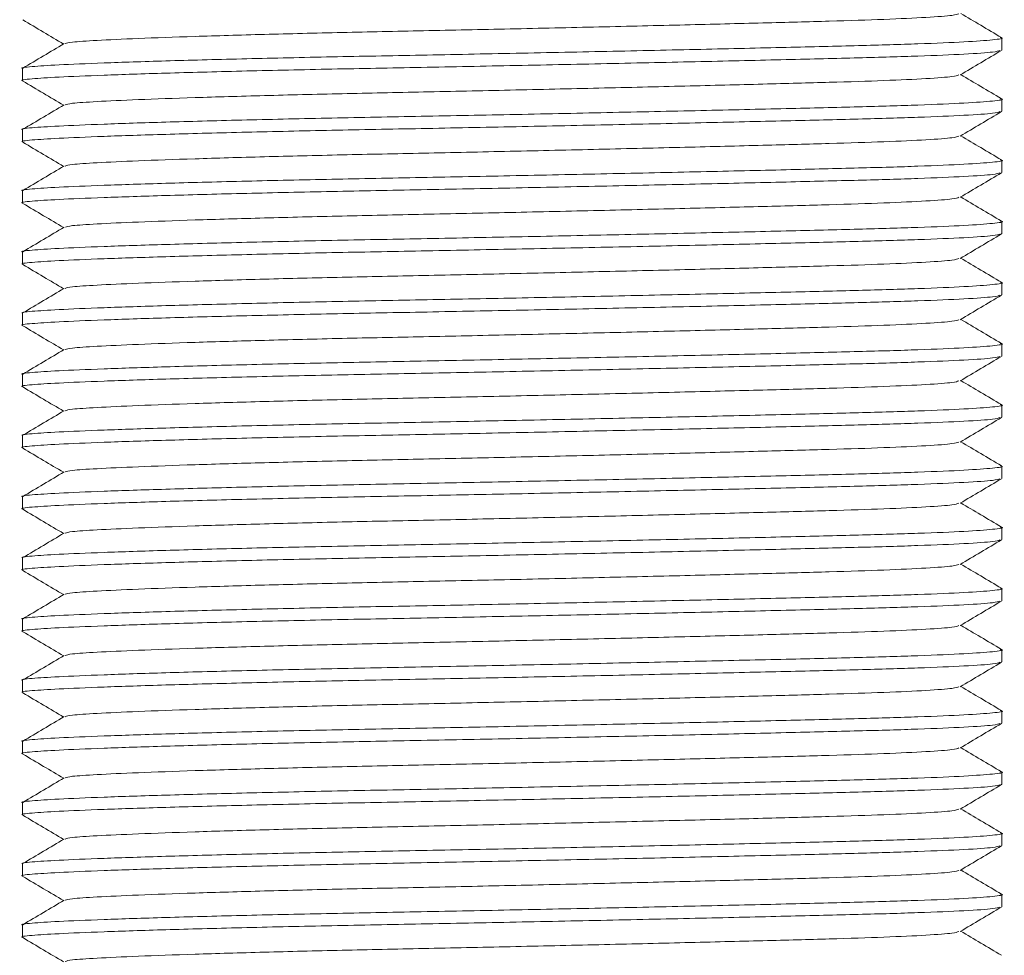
# Model space of a CAD drawing. Header units: millimetres. Extents: x 0 to 210, y 0 to 297.
# Tile 9 of 19: x 63.91 to 71.96, y 156.52 to 164.17. Entities that reach past the tile are written whole.
import ezdxf

# ---------------------------------------------------------------- set-up
doc = ezdxf.new("R2010")
doc.units = ezdxf.units.MM

msp = doc.modelspace()

# ---------------------------------------------------------------- linework, layer by layer
at = {"color": 7, "linetype": 'Continuous', "lineweight": 15}
for p, q in [((71.9359, 163.9212), (71.9359, 164.0212)), ((63.9359, 163.7712), (63.9359, 163.6712)), ((71.9359, 163.4212), (71.9359, 163.5212)), ((63.9359, 163.2712), (63.9359, 163.1712)), ((71.9359, 162.9212), (71.9359, 163.0212)), ((63.9359, 162.7712), (63.9359, 162.6712)), ((71.9359, 162.4212), (71.9359, 162.5212)), ((63.9359, 162.2712), (63.9359, 162.1712)), ((71.9359, 161.9212), (71.9359, 162.0212)), ((63.9359, 161.7712), (63.9359, 161.6712)), ((71.9359, 161.4212), (71.9359, 161.5212)), ((63.9359, 161.2712), (63.9359, 161.1712)), ((71.9359, 160.9212), (71.9359, 161.0212)), ((63.9359, 160.7712), (63.9359, 160.6712)), ((71.9359, 160.4212), (71.9359, 160.5212)), ((63.9359, 160.2712), (63.9359, 160.1712)), ((71.9359, 159.9212), (71.9359, 160.0212)), ((63.9359, 159.7712), (63.9359, 159.6712)), ((71.9359, 159.4212), (71.9359, 159.5212)), ((63.9359, 159.2712), (63.9359, 159.1712)), ((71.9359, 158.9212), (71.9359, 159.0212)), ((63.9359, 158.7712), (63.9359, 158.6712)), ((71.9359, 158.4212), (71.9359, 158.5212)), ((63.9359, 158.2712), (63.9359, 158.1712)), ((71.9359, 157.9212), (71.9359, 158.0212)), ((63.9359, 157.7712), (63.9359, 157.6712)), ((71.9359, 157.4212), (71.9359, 157.5212)), ((63.9359, 157.2712), (63.9359, 157.1712)), ((71.9359, 156.9212), (71.9359, 157.0212)), ((63.9359, 156.7712), (63.9359, 156.6712))]:
    msp.add_line(p, q, dxfattribs=at)
for points, knots in [([(71.5841, 164.2182), (71.573, 164.2139), (71.5478, 164.2041), (71.3369, 164.1886), (70.9964, 164.1725), (70.5417, 164.158), (69.9916, 164.1436), (69.3537, 164.1274), (68.6514, 164.1108), (67.9254, 164.0944), (67.2132, 164.0792), (66.5317, 164.0653), (65.8956, 164.0496), (65.3287, 164.033), (64.8643, 164.0165), (64.5306, 164.0007), (64.325, 163.9876), (64.2974, 163.9783), (64.2847, 163.974)], [0, 0, 0, 0, 0.05128, 0.116699, 0.181256, 0.24375, 0.306244, 0.3708, 0.436219, 0.501204, 0.564507, 0.626423, 0.690416, 0.75569, 0.820964, 0.884957, 0.946873, 1, 1, 1, 1]), ([(71.9336, 164.024), (71.8774, 164.0573), (71.7666, 164.1231), (71.6558, 164.1889), (71.6013, 164.2212)], [0, 0, 0, 0, 0.507579, 1, 1, 1, 1]), ([(63.938, 164.1686), (63.9943, 164.1352), (64.1051, 164.0694), (64.2159, 164.0036), (64.2705, 163.9712)], [0, 0, 0, 0, 0.507305, 1, 1, 1, 1]), ([(71.9239, 164.0239), (71.9283, 164.0231), (71.9627, 164.0172), (71.8769, 164.0052), (71.6554, 163.9886), (71.2767, 163.9724), (70.7819, 163.958), (70.1807, 163.9436), (69.4843, 163.9274), (68.7173, 163.9108), (67.9244, 163.8944), (67.1466, 163.8792), (66.4024, 163.8653), (65.7079, 163.8496), (65.0883, 163.833), (64.5831, 163.8164), (64.2114, 163.8007), (64.0006, 163.7868), (63.9114, 163.7768), (63.9371, 163.7714), (63.9377, 163.7712)], [0, 0, 0, 0, 0.009313, 0.0721, 0.135306, 0.197679, 0.25806, 0.318441, 0.380814, 0.44402, 0.506807, 0.56797, 0.627792, 0.689621, 0.752687, 0.815754, 0.877582, 0.937405, 0.998567, 1, 1, 1, 1]), ([(64.2754, 163.9741), (64.2192, 163.9408), (64.1068, 163.874), (63.9943, 163.8073), (63.9381, 163.7739)], [0, 0, 0, 0, 0.499991, 1, 1, 1, 1]), ([(71.9211, 163.9184), (71.9088, 163.914), (71.8811, 163.9042), (71.65, 163.8886), (71.278, 163.8725), (70.7815, 163.858), (70.1808, 163.8436), (69.4842, 163.8274), (68.7173, 163.8108), (67.9244, 163.7944), (67.1466, 163.7792), (66.4024, 163.7653), (65.7079, 163.7496), (65.0883, 163.733), (64.5831, 163.7164), (64.2114, 163.7007), (64.0006, 163.6868), (63.9114, 163.6768), (63.9371, 163.6714), (63.9377, 163.6712)], [0, 0, 0, 0, 0.051601, 0.116204, 0.179955, 0.24167, 0.303385, 0.367135, 0.431738, 0.495912, 0.558426, 0.61957, 0.682765, 0.747224, 0.811683, 0.874878, 0.936022, 0.998536, 1, 1, 1, 1]), ([(71.5962, 163.7182), (71.6524, 163.7516), (71.7649, 163.8183), (71.8773, 163.8851), (71.9336, 163.9185)], [0, 0, 0, 0, 0.499989, 1, 1, 1, 1]), ([(71.5842, 163.7182), (71.5731, 163.7139), (71.5478, 163.7041), (71.3369, 163.6886), (70.9964, 163.6725), (70.5417, 163.658), (69.9916, 163.6436), (69.3537, 163.6274), (68.6514, 163.6108), (67.9254, 163.5944), (67.2132, 163.5792), (66.5317, 163.5653), (65.8956, 163.5496), (65.3287, 163.533), (64.8643, 163.5165), (64.5306, 163.5007), (64.325, 163.4876), (64.2975, 163.4783), (64.2847, 163.4741)], [0, 0, 0, 0, 0.051371, 0.116787, 0.181341, 0.243832, 0.306324, 0.370877, 0.436294, 0.501276, 0.564576, 0.62649, 0.69048, 0.755751, 0.821022, 0.885012, 0.946926, 1, 1, 1, 1]), ([(71.9335, 163.524), (71.8773, 163.5574), (71.7665, 163.6231), (71.6558, 163.6889), (71.6013, 163.7212)], [0, 0, 0, 0, 0.507759, 1, 1, 1, 1]), ([(63.9381, 163.6686), (63.9943, 163.6352), (64.1051, 163.5694), (64.216, 163.5036), (64.2705, 163.4712)], [0, 0, 0, 0, 0.507396, 1, 1, 1, 1]), ([(71.9235, 163.524), (71.9281, 163.5232), (71.9627, 163.5173), (71.877, 163.5052), (71.6553, 163.4886), (71.2767, 163.4724), (70.7819, 163.458), (70.1807, 163.4436), (69.4843, 163.4274), (68.7173, 163.4108), (67.9244, 163.3944), (67.1466, 163.3792), (66.4024, 163.3653), (65.7079, 163.3496), (65.0883, 163.333), (64.5831, 163.3164), (64.2114, 163.3007), (64.0006, 163.2868), (63.9114, 163.2768), (63.9371, 163.2714), (63.9377, 163.2712)], [0, 0, 0, 0, 0.009599, 0.072368, 0.135556, 0.197911, 0.258274, 0.318638, 0.380992, 0.444181, 0.50695, 0.568094, 0.6279, 0.689711, 0.752759, 0.815807, 0.877618, 0.937423, 0.998568, 1, 1, 1, 1]), ([(64.2755, 163.4742), (64.2192, 163.4408), (64.1068, 163.374), (63.9943, 163.3073), (63.9381, 163.2739)], [0, 0, 0, 0, 0.49999, 1, 1, 1, 1]), ([(71.9213, 163.4185), (71.909, 163.4141), (71.8813, 163.4042), (71.65, 163.3886), (71.278, 163.3725), (70.7815, 163.358), (70.1808, 163.3436), (69.4842, 163.3274), (68.7173, 163.3108), (67.9244, 163.2944), (67.1466, 163.2792), (66.4024, 163.2653), (65.7079, 163.2496), (65.0883, 163.233), (64.5831, 163.2164), (64.2114, 163.2007), (64.0006, 163.1868), (63.9114, 163.1768), (63.9371, 163.1714), (63.9377, 163.1712)], [0, 0, 0, 0, 0.051787, 0.116377, 0.180115, 0.241818, 0.303521, 0.367259, 0.431849, 0.496011, 0.558512, 0.619644, 0.682827, 0.747273, 0.81172, 0.874903, 0.936035, 0.998536, 1, 1, 1, 1]), ([(71.5963, 163.2183), (71.6525, 163.2516), (71.765, 163.3184), (71.8774, 163.3851), (71.9336, 163.4185)], [0, 0, 0, 0, 0.499989, 1, 1, 1, 1]), ([(63.9382, 163.1685), (63.9945, 163.1351), (64.1052, 163.0694), (64.216, 163.0036), (64.2705, 162.9712)], [0, 0, 0, 0, 0.507606, 1, 1, 1, 1]), ([(71.5844, 163.2182), (71.5733, 163.2139), (71.548, 163.2041), (71.3369, 163.1886), (70.9964, 163.1725), (70.5417, 163.158), (69.9916, 163.1436), (69.3537, 163.1274), (68.6514, 163.1108), (67.9254, 163.0944), (67.2132, 163.0792), (66.5317, 163.0653), (65.8956, 163.0496), (65.3287, 163.033), (64.8642, 163.0165), (64.5306, 163.0007), (64.3254, 162.9876), (64.2978, 162.9784), (64.2851, 162.9741)], [0, 0, 0, 0, 0.051574, 0.117002, 0.181566, 0.244069, 0.306571, 0.371136, 0.436564, 0.501557, 0.564868, 0.626793, 0.690794, 0.756077, 0.821359, 0.88536, 0.947285, 1, 1, 1, 1]), ([(71.9336, 163.024), (71.8773, 163.0574), (71.7666, 163.1231), (71.6558, 163.1889), (71.6013, 163.2212)], [0, 0, 0, 0, 0.5075989, 1, 1, 1, 1]), ([(71.9238, 163.0239), (71.9283, 163.0232), (71.9627, 163.0172), (71.877, 163.0052), (71.6554, 162.9886), (71.2767, 162.9724), (70.7819, 162.958), (70.1807, 162.9436), (69.4843, 162.9274), (68.7173, 162.9108), (67.9244, 162.8944), (67.1466, 162.8792), (66.4024, 162.8653), (65.7079, 162.8496), (65.0883, 162.833), (64.5831, 162.8164), (64.2114, 162.8007), (64.0006, 162.7868), (63.9114, 162.7768), (63.9371, 162.7714), (63.9377, 162.7712)], [0, 0, 0, 0, 0.0094034, 0.0721846, 0.1353854, 0.1977525, 0.2581279, 0.3185033, 0.3808704, 0.4440713, 0.5068525, 0.5680091, 0.6278264, 0.6896497, 0.75271, 0.8157704, 0.8775936, 0.9374109, 0.9985676, 1, 1, 1, 1]), ([(71.9215, 162.9185), (71.9092, 162.9141), (71.8815, 162.9042), (71.65, 162.8886), (71.278, 162.8725), (70.7815, 162.858), (70.1808, 162.8436), (69.4842, 162.8274), (68.7173, 162.8108), (67.9244, 162.7944), (67.1466, 162.7792), (66.4024, 162.7653), (65.7079, 162.7496), (65.0883, 162.733), (64.5831, 162.7164), (64.2114, 162.7007), (64.0006, 162.6868), (63.9114, 162.6768), (63.9371, 162.6714), (63.9377, 162.6712)], [0, 0, 0, 0, 0.051979, 0.116557, 0.180282, 0.241972, 0.303662, 0.367388, 0.431965, 0.496113, 0.558602, 0.619722, 0.682891, 0.747325, 0.811758, 0.874928, 0.936048, 0.998536, 1, 1, 1, 1]), ([(64.2756, 162.9742), (64.2194, 162.9409), (64.1069, 162.8741), (63.9945, 162.8074), (63.9383, 162.774)], [0, 0, 0, 0, 0.49999, 1, 1, 1, 1]), ([(71.5964, 162.7183), (71.6526, 162.7517), (71.765, 162.8184), (71.8775, 162.8852), (71.9337, 162.9186)], [0, 0, 0, 0, 0.499989, 1, 1, 1, 1]), ([(63.9383, 162.6684), (63.9945, 162.6351), (64.1053, 162.5693), (64.216, 162.5036), (64.2705, 162.4712)], [0, 0, 0, 0, 0.507713, 1, 1, 1, 1]), ([(71.5847, 162.7183), (71.5735, 162.714), (71.5482, 162.7042), (71.3369, 162.6886), (70.9964, 162.6725), (70.5417, 162.658), (69.9916, 162.6436), (69.3537, 162.6274), (68.6514, 162.6108), (67.9254, 162.5944), (67.2132, 162.5792), (66.5317, 162.5653), (65.8956, 162.5496), (65.3287, 162.533), (64.8642, 162.5165), (64.5306, 162.5007), (64.3255, 162.4877), (64.298, 162.4784), (64.2854, 162.4742)], [0, 0, 0, 0, 0.0517831, 0.1172099, 0.1817734, 0.2442748, 0.3067762, 0.3713396, 0.4367664, 0.5017587, 0.565069, 0.6269925, 0.6909929, 0.7562742, 0.8215555, 0.885556, 0.9474795, 1, 1, 1, 1]), ([(71.9337, 162.5239), (71.8775, 162.5573), (71.7667, 162.623), (71.6559, 162.6888), (71.6013, 162.7212)], [0, 0, 0, 0, 0.5073512, 1, 1, 1, 1]), ([(71.9243, 162.5238), (71.9286, 162.5231), (71.9627, 162.5172), (71.8768, 162.5052), (71.6554, 162.4886), (71.2766, 162.4724), (70.7819, 162.458), (70.1807, 162.4436), (69.4843, 162.4274), (68.7173, 162.4108), (67.9244, 162.3944), (67.1466, 162.3792), (66.4024, 162.3653), (65.7079, 162.3496), (65.0883, 162.333), (64.5831, 162.3164), (64.2114, 162.3007), (64.0006, 162.2868), (63.9114, 162.2768), (63.9371, 162.2714), (63.9377, 162.2712)], [0, 0, 0, 0, 0.008996, 0.071803, 0.13503, 0.197423, 0.257823, 0.318223, 0.380616, 0.443843, 0.50665, 0.567832, 0.627673, 0.689522, 0.752608, 0.815695, 0.877543, 0.937385, 0.998567, 1, 1, 1, 1]), ([(64.2757, 162.4743), (64.2195, 162.4409), (64.107, 162.3742), (63.9946, 162.3074), (63.9384, 162.274)], [0, 0, 0, 0, 0.49999, 1, 1, 1, 1]), ([(71.9217, 162.4185), (71.9093, 162.4141), (71.8816, 162.4042), (71.65, 162.3886), (71.278, 162.3725), (70.7815, 162.358), (70.1808, 162.3436), (69.4842, 162.3274), (68.7173, 162.3108), (67.9244, 162.2944), (67.1466, 162.2792), (66.4024, 162.2653), (65.7079, 162.2496), (65.0883, 162.233), (64.5831, 162.2164), (64.2114, 162.2007), (64.0006, 162.1868), (63.9114, 162.1768), (63.9371, 162.1714), (63.9377, 162.1712)], [0, 0, 0, 0, 0.052106, 0.116674, 0.180391, 0.242073, 0.303755, 0.367472, 0.43204, 0.49618, 0.55866, 0.619772, 0.682933, 0.747358, 0.811783, 0.874945, 0.936056, 0.998537, 1, 1, 1, 1]), ([(71.5964, 162.2183), (71.6527, 162.2517), (71.7651, 162.3185), (71.8776, 162.3852), (71.9338, 162.4186)], [0, 0, 0, 0, 0.499989, 1, 1, 1, 1]), ([(71.5848, 162.2183), (71.5736, 162.214), (71.5483, 162.2042), (71.3369, 162.1886), (70.9964, 162.1725), (70.5417, 162.158), (69.9916, 162.1436), (69.3537, 162.1274), (68.6514, 162.1108), (67.9254, 162.0944), (67.2132, 162.0792), (66.5317, 162.0653), (65.8956, 162.0496), (65.3287, 162.033), (64.8643, 162.0165), (64.5306, 162.0007), (64.3251, 161.9876), (64.2976, 161.9784), (64.2848, 161.9741)], [0, 0, 0, 0, 0.0518974, 0.1172842, 0.1818083, 0.2442716, 0.3067348, 0.3712589, 0.4366457, 0.5015983, 0.56487, 0.6267557, 0.690717, 0.7559585, 0.8212, 0.8851614, 0.9470471, 1, 1, 1, 1]), ([(71.9337, 162.0239), (71.8774, 162.0573), (71.7666, 162.1231), (71.6559, 162.1888), (71.6013, 162.2212)], [0, 0, 0, 0, 0.507482, 1, 1, 1, 1]), ([(63.9383, 162.1685), (63.9945, 162.1351), (64.1053, 162.0693), (64.216, 162.0036), (64.2705, 161.9712)], [0, 0, 0, 0, 0.507709, 1, 1, 1, 1]), ([(71.9241, 162.0239), (71.9284, 162.0231), (71.9627, 162.0172), (71.8769, 162.0052), (71.6554, 161.9886), (71.2766, 161.9724), (70.7819, 161.958), (70.1807, 161.9436), (69.4843, 161.9274), (68.7173, 161.9108), (67.9244, 161.8944), (67.1466, 161.8792), (66.4024, 161.8653), (65.7079, 161.8496), (65.0883, 161.833), (64.5831, 161.8164), (64.2114, 161.8007), (64.0006, 161.7868), (63.9114, 161.7768), (63.9371, 161.7714), (63.9377, 161.7712)], [0, 0, 0, 0, 0.009173, 0.071968, 0.135184, 0.197566, 0.257955, 0.318345, 0.380726, 0.443942, 0.506738, 0.567908, 0.62774, 0.689577, 0.752652, 0.815727, 0.877565, 0.937396, 0.998567, 1, 1, 1, 1]), ([(64.2755, 161.9742), (64.2193, 161.9408), (64.1068, 161.8741), (63.9944, 161.8073), (63.9382, 161.7739)], [0, 0, 0, 0, 0.499991, 1, 1, 1, 1]), ([(71.9217, 161.9185), (71.9093, 161.9141), (71.8816, 161.9042), (71.65, 161.8886), (71.278, 161.8725), (70.7815, 161.858), (70.1808, 161.8436), (69.4842, 161.8274), (68.7173, 161.8108), (67.9244, 161.7944), (67.1466, 161.7792), (66.4024, 161.7653), (65.7079, 161.7496), (65.0883, 161.733), (64.5831, 161.7164), (64.2114, 161.7007), (64.0006, 161.6868), (63.9114, 161.6768), (63.9371, 161.6714), (63.9377, 161.6712)], [0, 0, 0, 0, 0.052092, 0.116661, 0.180379, 0.242062, 0.303745, 0.367463, 0.432032, 0.496173, 0.558654, 0.619767, 0.682929, 0.747355, 0.811781, 0.874943, 0.936055, 0.998537, 1, 1, 1, 1]), ([(71.5964, 161.7183), (71.6527, 161.7517), (71.7651, 161.8185), (71.8775, 161.8852), (71.9338, 161.9186)], [0, 0, 0, 0, 0.4999898, 1, 1, 1, 1]), ([(71.5848, 161.7183), (71.5736, 161.714), (71.5483, 161.7042), (71.3369, 161.6886), (70.9964, 161.6725), (70.5417, 161.658), (69.9916, 161.6436), (69.3537, 161.6274), (68.6514, 161.6108), (67.9254, 161.5944), (67.2132, 161.5792), (66.5317, 161.5653), (65.8956, 161.5496), (65.3287, 161.533), (64.8643, 161.5165), (64.5306, 161.5007), (64.325, 161.4876), (64.2974, 161.4783), (64.2846, 161.474)], [0, 0, 0, 0, 0.051891, 0.117266, 0.181778, 0.244229, 0.306681, 0.371193, 0.436568, 0.501508, 0.564768, 0.626642, 0.690592, 0.755821, 0.821051, 0.885, 0.946874, 1, 1, 1, 1]), ([(71.9335, 161.524), (71.8773, 161.5574), (71.7665, 161.6231), (71.6558, 161.6889), (71.6013, 161.7212)], [0, 0, 0, 0, 0.507705, 1, 1, 1, 1]), ([(63.9382, 161.6685), (63.9945, 161.6351), (64.1052, 161.5694), (64.216, 161.5036), (64.2705, 161.4712)], [0, 0, 0, 0, 0.5076058, 1, 1, 1, 1]), ([(71.9236, 161.524), (71.9282, 161.5232), (71.9627, 161.5173), (71.877, 161.5052), (71.6553, 161.4886), (71.2767, 161.4724), (70.7819, 161.458), (70.1807, 161.4436), (69.4843, 161.4274), (68.7173, 161.4108), (67.9244, 161.3944), (67.1466, 161.3792), (66.4024, 161.3653), (65.7079, 161.3496), (65.0883, 161.333), (64.5831, 161.3164), (64.2114, 161.3007), (64.0006, 161.2868), (63.9114, 161.2768), (63.9371, 161.2714), (63.9377, 161.2712)], [0, 0, 0, 0, 0.009516, 0.07229, 0.135483, 0.197843, 0.258212, 0.318581, 0.380941, 0.444134, 0.506908, 0.568058, 0.627869, 0.689685, 0.752738, 0.815791, 0.877608, 0.937418, 0.998568, 1, 1, 1, 1]), ([(64.2754, 161.4741), (64.2192, 161.4408), (64.1068, 161.374), (63.9943, 161.3073), (63.9381, 161.2739)], [0, 0, 0, 0, 0.49999, 1, 1, 1, 1]), ([(71.9213, 161.4185), (71.909, 161.4141), (71.8813, 161.4042), (71.65, 161.3886), (71.278, 161.3725), (70.7815, 161.358), (70.1808, 161.3436), (69.4842, 161.3274), (68.7173, 161.3108), (67.9244, 161.2944), (67.1466, 161.2792), (66.4024, 161.2653), (65.7079, 161.2496), (65.0883, 161.233), (64.5831, 161.2164), (64.2114, 161.2007), (64.0006, 161.1868), (63.9114, 161.1768), (63.9371, 161.1714), (63.9377, 161.1712)], [0, 0, 0, 0, 0.051775, 0.116366, 0.180105, 0.241809, 0.303512, 0.367251, 0.431842, 0.496005, 0.558507, 0.61964, 0.682823, 0.74727, 0.811718, 0.874901, 0.936034, 0.998536, 1, 1, 1, 1]), ([(71.5963, 161.2183), (71.6525, 161.2516), (71.765, 161.3184), (71.8774, 161.3851), (71.9336, 161.4185)], [0, 0, 0, 0, 0.4999902, 1, 1, 1, 1]), ([(71.5845, 161.2182), (71.5733, 161.2139), (71.548, 161.2041), (71.3369, 161.1886), (70.9964, 161.1725), (70.5417, 161.158), (69.9916, 161.1436), (69.3537, 161.1274), (68.6514, 161.1108), (67.9254, 161.0944), (67.2132, 161.0792), (66.5317, 161.0653), (65.8956, 161.0496), (65.3287, 161.033), (64.8642, 161.0165), (64.5306, 161.0007), (64.3253, 160.9876), (64.2977, 160.9784), (64.285, 160.9741)], [0, 0, 0, 0, 0.051603, 0.11702, 0.181573, 0.244065, 0.306557, 0.371111, 0.436528, 0.50151, 0.564811, 0.626725, 0.690715, 0.755987, 0.821258, 0.885249, 0.947163, 1, 1, 1, 1]), ([(71.9335, 161.024), (71.8773, 161.0574), (71.7665, 161.1231), (71.6558, 161.1889), (71.6013, 161.2212)], [0, 0, 0, 0, 0.50774, 1, 1, 1, 1]), ([(63.9381, 161.1685), (63.9944, 161.1352), (64.1052, 161.0694), (64.216, 161.0036), (64.2705, 160.9712)], [0, 0, 0, 0, 0.507472, 1, 1, 1, 1]), ([(71.9235, 161.024), (71.9281, 161.0232), (71.9627, 161.0173), (71.877, 161.0052), (71.6553, 160.9886), (71.2767, 160.9724), (70.7819, 160.958), (70.1807, 160.9436), (69.4843, 160.9274), (68.7173, 160.9108), (67.9244, 160.8944), (67.1466, 160.8792), (66.4024, 160.8653), (65.7079, 160.8496), (65.0883, 160.833), (64.5831, 160.8164), (64.2114, 160.8007), (64.0006, 160.7868), (63.9114, 160.7768), (63.9371, 160.7714), (63.9377, 160.7712)], [0, 0, 0, 0, 0.00959, 0.07236, 0.135549, 0.197904, 0.258268, 0.318632, 0.380987, 0.444176, 0.506946, 0.568091, 0.627897, 0.689708, 0.752757, 0.815805, 0.877617, 0.937423, 0.998568, 1, 1, 1, 1]), ([(64.2756, 160.9742), (64.2193, 160.9408), (64.1069, 160.8741), (63.9944, 160.8073), (63.9382, 160.774)], [0, 0, 0, 0, 0.4999897, 1, 1, 1, 1]), ([(71.921, 160.9184), (71.9087, 160.914), (71.8811, 160.9042), (71.65, 160.8886), (71.278, 160.8725), (70.7815, 160.858), (70.1808, 160.8436), (69.4842, 160.8274), (68.7173, 160.8108), (67.9244, 160.7944), (67.1466, 160.7792), (66.4024, 160.7653), (65.7079, 160.7496), (65.0883, 160.733), (64.5831, 160.7164), (64.2114, 160.7007), (64.0006, 160.6868), (63.9114, 160.6768), (63.9371, 160.6714), (63.9377, 160.6712)], [0, 0, 0, 0, 0.051557, 0.116163, 0.179917, 0.241635, 0.303352, 0.367106, 0.431712, 0.495889, 0.558405, 0.619552, 0.68275, 0.747212, 0.811675, 0.874872, 0.936019, 0.998536, 1, 1, 1, 1]), ([(71.5962, 160.7182), (71.6524, 160.7516), (71.7649, 160.8183), (71.8773, 160.8851), (71.9335, 160.9185)], [0, 0, 0, 0, 0.49999, 1, 1, 1, 1]), ([(63.9381, 160.6686), (63.9943, 160.6352), (64.1051, 160.5694), (64.2159, 160.5036), (64.2705, 160.4712)], [0, 0, 0, 0, 0.507352, 1, 1, 1, 1]), ([(71.5842, 160.7182), (71.5731, 160.7139), (71.5478, 160.7041), (71.3369, 160.6886), (70.9964, 160.6725), (70.5417, 160.658), (69.9916, 160.6436), (69.3537, 160.6274), (68.6514, 160.6108), (67.9254, 160.5944), (67.2132, 160.5792), (66.5317, 160.5653), (65.8956, 160.5496), (65.3287, 160.533), (64.8642, 160.5165), (64.5306, 160.5007), (64.3255, 160.4877), (64.298, 160.4784), (64.2853, 160.4742)], [0, 0, 0, 0, 0.051381, 0.116834, 0.181423, 0.243949, 0.306475, 0.371065, 0.436517, 0.501536, 0.564871, 0.626819, 0.690845, 0.756152, 0.821459, 0.885485, 0.947433, 1, 1, 1, 1]), ([(71.9337, 160.5239), (71.8775, 160.5573), (71.7667, 160.6231), (71.6559, 160.6888), (71.6013, 160.7212)], [0, 0, 0, 0, 0.507394, 1, 1, 1, 1]), ([(71.9242, 160.5239), (71.9285, 160.5231), (71.9627, 160.5172), (71.8769, 160.5052), (71.6554, 160.4886), (71.2766, 160.4724), (70.7819, 160.458), (70.1807, 160.4436), (69.4843, 160.4274), (68.7173, 160.4108), (67.9244, 160.3944), (67.1466, 160.3792), (66.4024, 160.3653), (65.7079, 160.3496), (65.0883, 160.333), (64.5831, 160.3164), (64.2114, 160.3007), (64.0006, 160.2868), (63.9114, 160.2768), (63.9371, 160.2714), (63.9377, 160.2712)], [0, 0, 0, 0, 0.009072, 0.071874, 0.135096, 0.197484, 0.257879, 0.318275, 0.380663, 0.443885, 0.506687, 0.567864, 0.627702, 0.689546, 0.752627, 0.815709, 0.877553, 0.93739, 0.998567, 1, 1, 1, 1]), ([(71.9209, 160.4184), (71.9087, 160.414), (71.881, 160.4042), (71.65, 160.3886), (71.278, 160.3725), (70.7815, 160.358), (70.1808, 160.3436), (69.4842, 160.3274), (68.7173, 160.3108), (67.9244, 160.2944), (67.1466, 160.2792), (66.4024, 160.2653), (65.7079, 160.2496), (65.0883, 160.233), (64.5831, 160.2164), (64.2114, 160.2007), (64.0006, 160.1868), (63.9114, 160.1768), (63.9371, 160.1714), (63.9377, 160.1712)], [0, 0, 0, 0, 0.051505, 0.116114, 0.179872, 0.241593, 0.303314, 0.367071, 0.43168, 0.495861, 0.558381, 0.619531, 0.682732, 0.747198, 0.811664, 0.874865, 0.936016, 0.998536, 1, 1, 1, 1]), ([(64.2757, 160.4743), (64.2195, 160.4409), (64.107, 160.3742), (63.9946, 160.3074), (63.9383, 160.274)], [0, 0, 0, 0, 0.49999, 1, 1, 1, 1]), ([(71.5962, 160.2182), (71.6524, 160.2516), (71.7648, 160.3183), (71.8773, 160.3851), (71.9335, 160.4184)], [0, 0, 0, 0, 0.499989, 1, 1, 1, 1]), ([(63.938, 160.1686), (63.9943, 160.1352), (64.1051, 160.0694), (64.2159, 160.0036), (64.2705, 159.9712)], [0, 0, 0, 0, 0.507304, 1, 1, 1, 1]), ([(71.5841, 160.2182), (71.573, 160.2139), (71.5478, 160.2041), (71.3369, 160.1886), (70.9964, 160.1725), (70.5417, 160.158), (69.9916, 160.1436), (69.3537, 160.1274), (68.6514, 160.1108), (67.9254, 160.0944), (67.2132, 160.0792), (66.5317, 160.0653), (65.8956, 160.0496), (65.3287, 160.033), (64.8642, 160.0165), (64.5306, 160.0007), (64.3254, 159.9876), (64.2978, 159.9784), (64.2851, 159.9741)], [0, 0, 0, 0, 0.051301, 0.116746, 0.181327, 0.243846, 0.306365, 0.370946, 0.436391, 0.501401, 0.564729, 0.62667, 0.690688, 0.755987, 0.821286, 0.885305, 0.947245, 1, 1, 1, 1]), ([(71.9337, 160.0239), (71.8775, 160.0573), (71.7667, 160.1231), (71.6559, 160.1888), (71.6013, 160.2212)], [0, 0, 0, 0, 0.507404, 1, 1, 1, 1]), ([(71.9242, 160.0238), (71.9285, 160.0231), (71.9627, 160.0172), (71.8769, 160.0052), (71.6554, 159.9886), (71.2766, 159.9724), (70.7819, 159.958), (70.1807, 159.9436), (69.4843, 159.9274), (68.7173, 159.9108), (67.9244, 159.8944), (67.1466, 159.8792), (66.4024, 159.8653), (65.7079, 159.8496), (65.0883, 159.833), (64.5831, 159.8164), (64.2114, 159.8007), (64.0006, 159.7868), (63.9114, 159.7768), (63.9371, 159.7714), (63.9377, 159.7712)], [0, 0, 0, 0, 0.0090559, 0.0718591, 0.1350821, 0.1974711, 0.2578677, 0.3182643, 0.3806532, 0.4438762, 0.5066795, 0.5678576, 0.6276958, 0.6895408, 0.7526233, 0.8157057, 0.8775507, 0.9373889, 0.9985671, 1, 1, 1, 1]), ([(64.2756, 159.9742), (64.2194, 159.9409), (64.1069, 159.8741), (63.9945, 159.8074), (63.9383, 159.774)], [0, 0, 0, 0, 0.499991, 1, 1, 1, 1]), ([(71.9211, 159.9184), (71.9088, 159.914), (71.8811, 159.9042), (71.65, 159.8886), (71.278, 159.8725), (70.7815, 159.858), (70.1808, 159.8436), (69.4842, 159.8274), (68.7173, 159.8108), (67.9244, 159.7944), (67.1466, 159.7792), (66.4024, 159.7653), (65.7079, 159.7496), (65.0883, 159.733), (64.5831, 159.7164), (64.2114, 159.7007), (64.0006, 159.6868), (63.9114, 159.6768), (63.9371, 159.6714), (63.9377, 159.6712)], [0, 0, 0, 0, 0.051612, 0.116214, 0.179964, 0.241678, 0.303392, 0.367142, 0.431744, 0.495918, 0.55843, 0.619574, 0.682768, 0.747227, 0.811685, 0.874879, 0.936023, 0.998536, 1, 1, 1, 1]), ([(71.5962, 159.7182), (71.6524, 159.7516), (71.7649, 159.8183), (71.8773, 159.8851), (71.9336, 159.9185)], [0, 0, 0, 0, 0.499989, 1, 1, 1, 1]), ([(71.5842, 159.7182), (71.5731, 159.7139), (71.5478, 159.7041), (71.3369, 159.6886), (70.9964, 159.6725), (70.5417, 159.658), (69.9916, 159.6436), (69.3537, 159.6274), (68.6514, 159.6108), (67.9254, 159.5944), (67.2132, 159.5792), (66.5317, 159.5653), (65.8956, 159.5496), (65.3287, 159.533), (64.8643, 159.5165), (64.5306, 159.5007), (64.325, 159.4876), (64.2974, 159.4783), (64.2846, 159.474)], [0, 0, 0, 0, 0.051376, 0.116785, 0.181332, 0.243817, 0.306302, 0.370848, 0.436258, 0.501233, 0.564526, 0.626434, 0.690417, 0.755681, 0.820945, 0.884929, 0.946836, 1, 1, 1, 1]), ([(71.9336, 159.524), (71.8773, 159.5574), (71.7666, 159.6231), (71.6558, 159.6889), (71.6013, 159.7212)], [0, 0, 0, 0, 0.5076352, 1, 1, 1, 1]), ([(63.9381, 159.6686), (63.9943, 159.6352), (64.1052, 159.5694), (64.216, 159.5036), (64.2705, 159.4712)], [0, 0, 0, 0, 0.507412, 1, 1, 1, 1]), ([(71.9238, 159.5239), (71.9283, 159.5232), (71.9627, 159.5172), (71.877, 159.5052), (71.6554, 159.4886), (71.2767, 159.4724), (70.7819, 159.458), (70.1807, 159.4436), (69.4843, 159.4274), (68.7173, 159.4108), (67.9244, 159.3944), (67.1466, 159.3792), (66.4024, 159.3653), (65.7079, 159.3496), (65.0883, 159.333), (64.5831, 159.3164), (64.2114, 159.3007), (64.0006, 159.2868), (63.9114, 159.2768), (63.9371, 159.2714), (63.9377, 159.2712)], [0, 0, 0, 0, 0.0094, 0.072181, 0.135383, 0.19775, 0.258125, 0.318501, 0.380868, 0.444069, 0.506851, 0.568008, 0.627825, 0.689649, 0.752709, 0.81577, 0.877593, 0.937411, 0.998568, 1, 1, 1, 1]), ([(64.2754, 159.4741), (64.2192, 159.4408), (64.1068, 159.374), (63.9943, 159.3073), (63.9381, 159.2739)], [0, 0, 0, 0, 0.49999, 1, 1, 1, 1]), ([(71.9213, 159.4185), (71.909, 159.4141), (71.8813, 159.4042), (71.65, 159.3886), (71.278, 159.3725), (70.7815, 159.358), (70.1808, 159.3436), (69.4842, 159.3274), (68.7173, 159.3108), (67.9244, 159.2944), (67.1466, 159.2792), (66.4024, 159.2653), (65.7079, 159.2496), (65.0883, 159.233), (64.5831, 159.2164), (64.2114, 159.2007), (64.0006, 159.1868), (63.9114, 159.1768), (63.9371, 159.1714), (63.9377, 159.1712)], [0, 0, 0, 0, 0.0518, 0.116389, 0.180126, 0.241828, 0.30353, 0.367268, 0.431857, 0.496018, 0.558518, 0.619649, 0.682831, 0.747277, 0.811723, 0.874904, 0.936036, 0.998536, 1, 1, 1, 1]), ([(71.5963, 159.2183), (71.6525, 159.2516), (71.765, 159.3184), (71.8774, 159.3851), (71.9336, 159.4185)], [0, 0, 0, 0, 0.4999891, 1, 1, 1, 1]), ([(71.5845, 159.2182), (71.5733, 159.2139), (71.548, 159.2041), (71.3369, 159.1886), (70.9964, 159.1725), (70.5417, 159.158), (69.9916, 159.1436), (69.3537, 159.1274), (68.6514, 159.1108), (67.9254, 159.0944), (67.2132, 159.0792), (66.5317, 159.0653), (65.8956, 159.0496), (65.3287, 159.033), (64.8643, 159.0165), (64.5306, 159.0007), (64.3251, 158.9876), (64.2975, 158.9784), (64.2848, 158.9741)], [0, 0, 0, 0, 0.051573, 0.116981, 0.181527, 0.244011, 0.306495, 0.371041, 0.436449, 0.501423, 0.564716, 0.626622, 0.690605, 0.755868, 0.821132, 0.885114, 0.947021, 1, 1, 1, 1]), ([(71.9335, 159.024), (71.8772, 159.0574), (71.7665, 159.1231), (71.6558, 159.1889), (71.6013, 159.2212)], [0, 0, 0, 0, 0.507769, 1, 1, 1, 1]), ([(63.9382, 159.1685), (63.9945, 159.1351), (64.1052, 159.0694), (64.216, 159.0036), (64.2705, 158.9712)], [0, 0, 0, 0, 0.507617, 1, 1, 1, 1]), ([(71.9235, 159.024), (71.9281, 159.0232), (71.9627, 159.0173), (71.877, 159.0052), (71.6553, 158.9886), (71.2767, 158.9724), (70.7819, 158.958), (70.1807, 158.9436), (69.4843, 158.9274), (68.7173, 158.9108), (67.9244, 158.8944), (67.1466, 158.8792), (66.4024, 158.8653), (65.7079, 158.8496), (65.0883, 158.833), (64.5831, 158.8164), (64.2114, 158.8007), (64.0006, 158.7868), (63.9114, 158.7768), (63.9371, 158.7714), (63.9377, 158.7712)], [0, 0, 0, 0, 0.009622, 0.072389, 0.135576, 0.197929, 0.258291, 0.318654, 0.381007, 0.444194, 0.506961, 0.568104, 0.627908, 0.689718, 0.752765, 0.815811, 0.877621, 0.937425, 0.998568, 1, 1, 1, 1]), ([(64.2755, 158.9742), (64.2193, 158.9408), (64.1068, 158.874), (63.9944, 158.8073), (63.9382, 158.7739)], [0, 0, 0, 0, 0.49999, 1, 1, 1, 1]), ([(71.9215, 158.9185), (71.9092, 158.9141), (71.8815, 158.9042), (71.65, 158.8886), (71.278, 158.8725), (70.7815, 158.858), (70.1808, 158.8436), (69.4842, 158.8274), (68.7173, 158.8108), (67.9244, 158.7944), (67.1466, 158.7792), (66.4024, 158.7653), (65.7079, 158.7496), (65.0883, 158.733), (64.5831, 158.7164), (64.2114, 158.7007), (64.0006, 158.6868), (63.9114, 158.6768), (63.9371, 158.6714), (63.9377, 158.6712)], [0, 0, 0, 0, 0.0519903, 0.1165668, 0.1802913, 0.2419808, 0.3036703, 0.3673948, 0.4319713, 0.4961189, 0.5586067, 0.6197259, 0.6828948, 0.7473277, 0.8117605, 0.8749294, 0.9360486, 0.9985364, 1, 1, 1, 1]), ([(71.5964, 158.7183), (71.6526, 158.7517), (71.765, 158.8184), (71.8775, 158.8852), (71.9337, 158.9186)], [0, 0, 0, 0, 0.4999892, 1, 1, 1, 1]), ([(71.9336, 158.5239), (71.8774, 158.5573), (71.7666, 158.6231), (71.6558, 158.6888), (71.6013, 158.7212)], [0, 0, 0, 0, 0.5074938, 1, 1, 1, 1]), ([(63.9383, 158.6684), (63.9945, 158.6351), (64.1053, 158.5693), (64.216, 158.5036), (64.2705, 158.4712)], [0, 0, 0, 0, 0.507717, 1, 1, 1, 1]), ([(71.5847, 158.7183), (71.5735, 158.714), (71.5482, 158.7042), (71.3369, 158.6886), (70.9964, 158.6725), (70.5417, 158.658), (69.9916, 158.6436), (69.3537, 158.6274), (68.6514, 158.6108), (67.9254, 158.5944), (67.2132, 158.5792), (66.5317, 158.5653), (65.8956, 158.5496), (65.3287, 158.533), (64.8642, 158.5165), (64.5306, 158.5007), (64.3254, 158.4877), (64.2979, 158.4784), (64.2852, 158.4742)], [0, 0, 0, 0, 0.0517887, 0.1172073, 0.1817627, 0.2442562, 0.3067497, 0.3713051, 0.4367237, 0.5017078, 0.5650101, 0.6269258, 0.6909182, 0.7561913, 0.8214644, 0.8854569, 0.9473726, 1, 1, 1, 1]), ([(71.924, 158.5239), (71.9284, 158.5231), (71.9627, 158.5172), (71.8769, 158.5052), (71.6554, 158.4886), (71.2767, 158.4724), (70.7819, 158.458), (70.1807, 158.4436), (69.4843, 158.4274), (68.7173, 158.4108), (67.9244, 158.3944), (67.1466, 158.3792), (66.4024, 158.3653), (65.7079, 158.3496), (65.0883, 158.333), (64.5831, 158.3164), (64.2114, 158.3007), (64.0006, 158.2868), (63.9114, 158.2768), (63.9371, 158.2714), (63.9377, 158.2712)], [0, 0, 0, 0, 0.009239, 0.072031, 0.135242, 0.19762, 0.258005, 0.31839, 0.380768, 0.443979, 0.506771, 0.567938, 0.627765, 0.689598, 0.752669, 0.81574, 0.877573, 0.937401, 0.998567, 1, 1, 1, 1]), ([(71.9217, 158.4185), (71.9093, 158.4141), (71.8816, 158.4043), (71.65, 158.3886), (71.278, 158.3725), (70.7815, 158.358), (70.1808, 158.3436), (69.4842, 158.3274), (68.7173, 158.3108), (67.9244, 158.2944), (67.1466, 158.2792), (66.4024, 158.2653), (65.7079, 158.2496), (65.0883, 158.233), (64.5831, 158.2164), (64.2114, 158.2007), (64.0006, 158.1868), (63.9114, 158.1768), (63.9371, 158.1714), (63.9377, 158.1712)], [0, 0, 0, 0, 0.0521096, 0.116678, 0.1803945, 0.2420762, 0.3037579, 0.3674744, 0.4320428, 0.4961823, 0.5586623, 0.6197738, 0.6829347, 0.7473595, 0.8117842, 0.8749452, 0.9360567, 0.9985366, 1, 1, 1, 1]), ([(64.2756, 158.4743), (64.2194, 158.4409), (64.107, 158.3741), (63.9945, 158.3074), (63.9383, 158.274)], [0, 0, 0, 0, 0.49999, 1, 1, 1, 1]), ([(71.5964, 158.2183), (71.6527, 158.2517), (71.7651, 158.3185), (71.8776, 158.3852), (71.9338, 158.4186)], [0, 0, 0, 0, 0.4999895, 1, 1, 1, 1]), ([(63.9383, 158.1685), (63.9945, 158.1351), (64.1053, 158.0693), (64.216, 158.0036), (64.2705, 157.9712)], [0, 0, 0, 0, 0.507702, 1, 1, 1, 1]), ([(71.5848, 158.2183), (71.5736, 158.214), (71.5483, 158.2042), (71.3369, 158.1886), (70.9964, 158.1725), (70.5417, 158.158), (69.9916, 158.1436), (69.3537, 158.1274), (68.6514, 158.1108), (67.9254, 158.0944), (67.2132, 158.0792), (66.5317, 158.0653), (65.8956, 158.0496), (65.3287, 158.033), (64.8642, 158.0165), (64.5306, 158.0007), (64.3255, 157.9877), (64.298, 157.9784), (64.2853, 157.9742)], [0, 0, 0, 0, 0.051925, 0.1173399, 0.1818916, 0.2443817, 0.3068717, 0.3714235, 0.4368384, 0.5018189, 0.5651177, 0.6270299, 0.6910187, 0.7562882, 0.8215577, 0.8855465, 0.9474587, 1, 1, 1, 1]), ([(71.9337, 158.0239), (71.8775, 158.0573), (71.7667, 158.123), (71.6559, 158.1888), (71.6013, 158.2212)], [0, 0, 0, 0, 0.507354, 1, 1, 1, 1]), ([(71.9243, 158.0238), (71.9286, 158.0231), (71.9627, 158.0172), (71.8768, 158.0052), (71.6554, 157.9886), (71.2766, 157.9724), (70.7819, 157.958), (70.1807, 157.9436), (69.4843, 157.9274), (68.7173, 157.9108), (67.9244, 157.8944), (67.1466, 157.8792), (66.4024, 157.8653), (65.7079, 157.8496), (65.0883, 157.833), (64.5831, 157.8164), (64.2114, 157.8007), (64.0006, 157.7868), (63.9114, 157.7768), (63.9371, 157.7714), (63.9377, 157.7712)], [0, 0, 0, 0, 0.008995, 0.071802, 0.135029, 0.197421, 0.257822, 0.318222, 0.380615, 0.443842, 0.506649, 0.567831, 0.627673, 0.689522, 0.752608, 0.815694, 0.877543, 0.937385, 0.998567, 1, 1, 1, 1]), ([(71.9217, 157.9185), (71.9093, 157.9141), (71.8816, 157.9042), (71.65, 157.8886), (71.278, 157.8725), (70.7815, 157.858), (70.1808, 157.8436), (69.4842, 157.8274), (68.7173, 157.8108), (67.9244, 157.7944), (67.1466, 157.7792), (66.4024, 157.7653), (65.7079, 157.7496), (65.0883, 157.733), (64.5831, 157.7164), (64.2114, 157.7007), (64.0006, 157.6868), (63.9114, 157.6768), (63.9371, 157.6714), (63.9377, 157.6712)], [0, 0, 0, 0, 0.052085, 0.116655, 0.180373, 0.242056, 0.30374, 0.367458, 0.432028, 0.496169, 0.558651, 0.619764, 0.682926, 0.747353, 0.811779, 0.874942, 0.936055, 0.998537, 1, 1, 1, 1]), ([(64.2757, 157.9743), (64.2195, 157.9409), (64.107, 157.8742), (63.9946, 157.8074), (63.9383, 157.774)], [0, 0, 0, 0, 0.49999, 1, 1, 1, 1]), ([(71.5964, 157.7183), (71.6526, 157.7517), (71.7651, 157.8185), (71.8775, 157.8852), (71.9338, 157.9186)], [0, 0, 0, 0, 0.49999, 1, 1, 1, 1]), ([(71.5848, 157.7183), (71.5736, 157.714), (71.5483, 157.7042), (71.3369, 157.6886), (70.9964, 157.6725), (70.5417, 157.658), (69.9916, 157.6436), (69.3537, 157.6274), (68.6514, 157.6108), (67.9254, 157.5944), (67.2132, 157.5792), (66.5317, 157.5653), (65.8956, 157.5496), (65.3287, 157.533), (64.8643, 157.5165), (64.5306, 157.5007), (64.325, 157.4876), (64.2974, 157.4783), (64.2847, 157.474)], [0, 0, 0, 0, 0.051889, 0.117268, 0.181786, 0.244242, 0.306699, 0.371216, 0.436596, 0.501541, 0.564806, 0.626685, 0.69064, 0.755874, 0.821109, 0.885063, 0.946942, 1, 1, 1, 1]), ([(71.9336, 157.524), (71.8774, 157.5573), (71.7666, 157.6231), (71.6558, 157.6888), (71.6013, 157.7212)], [0, 0, 0, 0, 0.507546, 1, 1, 1, 1]), ([(63.9382, 157.6685), (63.9944, 157.6351), (64.1052, 157.5694), (64.216, 157.5036), (64.2705, 157.4712)], [0, 0, 0, 0, 0.507598, 1, 1, 1, 1]), ([(71.9239, 157.5239), (71.9284, 157.5231), (71.9627, 157.5172), (71.8769, 157.5052), (71.6554, 157.4886), (71.2767, 157.4724), (70.7819, 157.458), (70.1807, 157.4436), (69.4843, 157.4274), (68.7173, 157.4108), (67.9244, 157.3944), (67.1466, 157.3792), (66.4024, 157.3653), (65.7079, 157.3496), (65.0883, 157.333), (64.5831, 157.3164), (64.2114, 157.3007), (64.0006, 157.2868), (63.9114, 157.2768), (63.9371, 157.2714), (63.9377, 157.2712)], [0, 0, 0, 0, 0.009267, 0.072057, 0.135266, 0.197642, 0.258026, 0.318409, 0.380785, 0.443995, 0.506785, 0.56795, 0.627775, 0.689607, 0.752676, 0.815745, 0.877577, 0.937402, 0.998567, 1, 1, 1, 1]), ([(64.2755, 157.4741), (64.2192, 157.4408), (64.1068, 157.374), (63.9944, 157.3073), (63.9381, 157.2739)], [0, 0, 0, 0, 0.499991, 1, 1, 1, 1]), ([(71.9212, 157.4184), (71.9089, 157.4141), (71.8813, 157.4042), (71.65, 157.3886), (71.278, 157.3725), (70.7815, 157.358), (70.1808, 157.3436), (69.4842, 157.3274), (68.7173, 157.3108), (67.9244, 157.2944), (67.1466, 157.2792), (66.4024, 157.2653), (65.7079, 157.2496), (65.0883, 157.233), (64.5831, 157.2164), (64.2114, 157.2007), (64.0006, 157.1868), (63.9114, 157.1768), (63.9371, 157.1714), (63.9377, 157.1712)], [0, 0, 0, 0, 0.051757, 0.116349, 0.180089, 0.241794, 0.303499, 0.367239, 0.431831, 0.495995, 0.558498, 0.619632, 0.682817, 0.747265, 0.811714, 0.874899, 0.936033, 0.998536, 1, 1, 1, 1]), ([(71.5963, 157.2183), (71.6525, 157.2516), (71.765, 157.3184), (71.8774, 157.3851), (71.9336, 157.4185)], [0, 0, 0, 0, 0.49999, 1, 1, 1, 1]), ([(71.5845, 157.2182), (71.5733, 157.2139), (71.548, 157.2041), (71.3369, 157.1886), (70.9964, 157.1725), (70.5417, 157.158), (69.9916, 157.1436), (69.3537, 157.1274), (68.6514, 157.1108), (67.9254, 157.0944), (67.2132, 157.0792), (66.5317, 157.0653), (65.8956, 157.0496), (65.3287, 157.033), (64.8643, 157.0165), (64.5306, 157.0007), (64.325, 156.9876), (64.2974, 156.9783), (64.2847, 156.974)], [0, 0, 0, 0, 0.051569, 0.11697, 0.181507, 0.243983, 0.306459, 0.370997, 0.436397, 0.501363, 0.564648, 0.626547, 0.690521, 0.755776, 0.821031, 0.885006, 0.946904, 1, 1, 1, 1]), ([(71.9335, 157.024), (71.8773, 157.0574), (71.7665, 157.1231), (71.6558, 157.1889), (71.6013, 157.2212)], [0, 0, 0, 0, 0.507746, 1, 1, 1, 1]), ([(63.9381, 157.1686), (63.9944, 157.1352), (64.1052, 157.0694), (64.216, 157.0036), (64.2705, 156.9712)], [0, 0, 0, 0, 0.5074629, 1, 1, 1, 1]), ([(71.9235, 157.024), (71.9281, 157.0232), (71.9627, 157.0173), (71.877, 157.0052), (71.6553, 156.9886), (71.2767, 156.9724), (70.7819, 156.958), (70.1807, 156.9436), (69.4843, 156.9274), (68.7173, 156.9108), (67.9244, 156.8944), (67.1466, 156.8792), (66.4024, 156.8653), (65.7079, 156.8496), (65.0883, 156.833), (64.5831, 156.8164), (64.2114, 156.8007), (64.0006, 156.7868), (63.9114, 156.7768), (63.9371, 156.7714), (63.9377, 156.7712)], [0, 0, 0, 0, 0.0095772, 0.0723474, 0.1355372, 0.1978933, 0.2582581, 0.3186229, 0.3809791, 0.4441688, 0.506939, 0.5680849, 0.6278917, 0.6897041, 0.7527534, 0.8158027, 0.8776151, 0.9374219, 0.9985678, 1, 1, 1, 1]), ([(64.2754, 156.9741), (64.2192, 156.9408), (64.1068, 156.874), (63.9943, 156.8073), (63.9381, 156.7739)], [0, 0, 0, 0, 0.49999, 1, 1, 1, 1]), ([(71.921, 156.9184), (71.9087, 156.914), (71.8811, 156.9042), (71.65, 156.8886), (71.278, 156.8725), (70.7815, 156.858), (70.1808, 156.8436), (69.4842, 156.8274), (68.7173, 156.8108), (67.9244, 156.7944), (67.1466, 156.7792), (66.4024, 156.7653), (65.7079, 156.7496), (65.0883, 156.733), (64.5831, 156.7164), (64.2114, 156.7007), (64.0006, 156.6868), (63.9114, 156.6768), (63.9371, 156.6714), (63.9377, 156.6712)], [0, 0, 0, 0, 0.051549, 0.116156, 0.17991, 0.241628, 0.303346, 0.3671, 0.431707, 0.495884, 0.558401, 0.619549, 0.682747, 0.74721, 0.811673, 0.874871, 0.936019, 0.998536, 1, 1, 1, 1]), ([(71.5962, 156.7182), (71.6524, 156.7516), (71.7649, 156.8183), (71.8773, 156.8851), (71.9335, 156.9185)], [0, 0, 0, 0, 0.49999, 1, 1, 1, 1]), ([(71.5842, 156.7182), (71.5731, 156.7139), (71.5478, 156.7041), (71.3369, 156.6886), (70.9964, 156.6725), (70.5417, 156.658), (69.9916, 156.6436), (69.3537, 156.6274), (68.6514, 156.6108), (67.9254, 156.5944), (67.2132, 156.5792), (66.5317, 156.5653), (65.8956, 156.5496), (65.3287, 156.533), (64.8642, 156.5165), (64.5306, 156.5007), (64.3253, 156.4876), (64.2978, 156.4784), (64.2851, 156.4741)], [0, 0, 0, 0, 0.051361, 0.116801, 0.181377, 0.243891, 0.306405, 0.370982, 0.436422, 0.501427, 0.56475, 0.626686, 0.690699, 0.755994, 0.821288, 0.885301, 0.947237, 1, 1, 1, 1]), ([(71.9335, 156.524), (71.8773, 156.5574), (71.7666, 156.6231), (71.6558, 156.6889), (71.6013, 156.7212)], [0, 0, 0, 0, 0.507659, 1, 1, 1, 1]), ([(63.9381, 156.6686), (63.9943, 156.6352), (64.1051, 156.5694), (64.2159, 156.5036), (64.2705, 156.4712)], [0, 0, 0, 0, 0.5073483, 1, 1, 1, 1])]:
    msp.add_open_spline(points, degree=3, knots=knots, dxfattribs=at)

doc.saveas('drawing.dxf')
